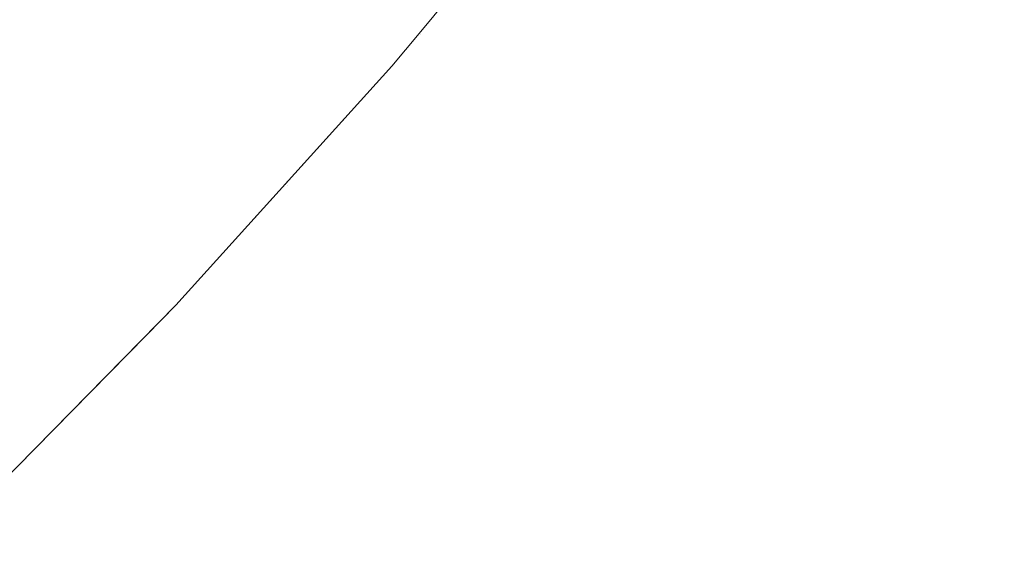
# Model space of a CAD drawing. Header units: centimetres. Extents: x -35.1 to 36.2, y 3.4 to 5.2.
# Tile 236 of 256: x 12.2154 to 12.2418, y 3.7787 to 3.7927. Entities that reach past the tile are written whole.
import ezdxf

# ---------------------------------------------------------------- set-up
doc = ezdxf.new("R2010")
doc.units = ezdxf.units.CM
doc.header["$LTSCALE"] = 2.54
doc.layers.add('Lucido design-1', color=7, linetype='Continuous')

# ---------------------------------------------------------------- blocks, each defined once
blk = doc.blocks.new('Gruppo-4-1')
at = {"color": 7, "linetype": 'Continuous', "lineweight": 9}
blk.add_3dface([(-34.952766, 5.100212, -1872.215514), (-34.952766, 3.500212, -1872.215514), (36.079692, 3.500212, -1872.215514), (36.079692, 5.100212, -1872.215514)], dxfattribs=at)
for points, invisible_edges in [([(36.079692, 5.100212, -1873.015514), (36.079692, 3.500212, -1873.015514), (12.189936, 3.635582, -1873.015514), (12.20771, 3.643118, -1873.015514)], 10), ([(36.079692, 5.100212, -1873.015514), (12.20771, 3.643118, -1873.015514), (12.224572, 3.651133, -1873.015514)], 9), ([(36.079692, 5.100212, -1873.015514), (12.224572, 3.651133, -1873.015514), (12.22936, 3.653664, -1873.015514)], 9), ([(12.22936, 3.653664, -1873.015514), (12.240507, 3.659557, -1873.015514), (36.079692, 5.100212, -1873.015514)], 10), ([(36.079692, 5.100212, -1873.015514), (12.240507, 3.659557, -1873.015514), (12.255509, 3.668325, -1873.015514)], 9), ([(12.229506, 3.796367, -1872.713294), (12.23074, 3.797853, -1872.715514), (12.226133, 3.792313, -1872.715514), (12.226121, 3.792313, -1872.713294)], 13), ([(12.226163, 3.792293, -1872.917089), (12.226133, 3.792313, -1872.915514), (12.23074, 3.797853, -1872.915514), (12.229548, 3.796348, -1872.917089)], 13), ([(12.226133, 3.792313, -1872.715514), (12.23074, 3.797853, -1872.715514), (12.23074, 3.797853, -1872.915514), (12.226133, 3.792313, -1872.915514)], 10), ([(12.238014, 3.792502, -1872.953311), (12.237115, 3.792911, -1872.951323), (12.240433, 3.797104, -1872.951323), (12.241345, 3.796712, -1872.953311)], 15), ([(12.225431, 3.792644, -1872.704243), (12.225107, 3.792799, -1872.701944), (12.228476, 3.796835, -1872.701944), (12.228805, 3.796685, -1872.704243)], 15), ([(12.217177, 3.796598, -1872.676402), (12.218241, 3.796088, -1872.678705), (12.214805, 3.792185, -1872.678705), (12.213758, 3.792714, -1872.676402)], 15), ([(12.228805, 3.796685, -1872.704243), (12.229071, 3.796564, -1872.706529), (12.225693, 3.792518, -1872.706529), (12.225431, 3.792644, -1872.704243)], 15), ([(12.241345, 3.796712, -1872.953311), (12.242321, 3.796292, -1872.955309), (12.238976, 3.792065, -1872.955309), (12.238014, 3.792502, -1872.953311)], 15), ([(12.225894, 3.792422, -1872.7088), (12.225693, 3.792518, -1872.706529), (12.229071, 3.796564, -1872.706529), (12.229276, 3.796472, -1872.7088)], 15), ([(12.229276, 3.796472, -1872.7088), (12.22942, 3.796406, -1872.711056), (12.226037, 3.792354, -1872.711056), (12.225894, 3.792422, -1872.7088)], 15), ([(12.226121, 3.792313, -1872.713294), (12.226037, 3.792354, -1872.711056), (12.22942, 3.796406, -1872.711056), (12.229506, 3.796367, -1872.713294)], 15), ([(12.229548, 3.796348, -1872.917089), (12.229591, 3.796328, -1872.918688), (12.226205, 3.792273, -1872.918688), (12.226163, 3.792293, -1872.917089)], 15), ([(12.226278, 3.792238, -1872.920311), (12.226205, 3.792273, -1872.918688), (12.229591, 3.796328, -1872.918688), (12.229665, 3.796295, -1872.920311)], 15), ([(12.215783, 3.791691, -1872.681018), (12.214805, 3.792185, -1872.678705), (12.218241, 3.796088, -1872.678705), (12.219235, 3.795612, -1872.681018)], 15), ([(12.229665, 3.796295, -1872.920311), (12.229771, 3.796246, -1872.921959), (12.226383, 3.792188, -1872.921959), (12.226278, 3.792238, -1872.920311)], 15), ([(12.22652, 3.792122, -1872.923631), (12.226383, 3.792188, -1872.921959), (12.229771, 3.796246, -1872.921959), (12.229911, 3.796183, -1872.923631)], 15), ([(12.229911, 3.796183, -1872.923631), (12.230085, 3.796104, -1872.925326), (12.226692, 3.79204, -1872.925326), (12.22652, 3.792122, -1872.923631)], 15), ([(12.2269, 3.79194, -1872.927046), (12.226692, 3.79204, -1872.925326), (12.230085, 3.796104, -1872.925326), (12.230296, 3.796008, -1872.927046)], 15), ([(12.240002, 3.791599, -1872.957318), (12.238976, 3.792065, -1872.955309), (12.242321, 3.796292, -1872.955309), (12.243361, 3.795844, -1872.957318)], 15), ([(12.230296, 3.796008, -1872.927046), (12.230545, 3.795895, -1872.928788), (12.227145, 3.791822, -1872.928788), (12.2269, 3.79194, -1872.927046)], 15), ([(12.22743, 3.791686, -1872.930554), (12.227145, 3.791822, -1872.928788), (12.230545, 3.795895, -1872.928788), (12.230834, 3.795764, -1872.930554)], 15), ([(12.243361, 3.795844, -1872.957318), (12.244469, 3.795367, -1872.959334), (12.241094, 3.791103, -1872.959334), (12.240002, 3.791599, -1872.957318)], 15), ([(12.219235, 3.795612, -1872.681018), (12.22016, 3.795169, -1872.683339), (12.216693, 3.791231, -1872.683339), (12.215783, 3.791691, -1872.681018)], 15), ([(12.230834, 3.795764, -1872.930554), (12.231164, 3.795614, -1872.932342), (12.227755, 3.79153, -1872.932342), (12.22743, 3.791686, -1872.930554)], 15), ([(12.228122, 3.791354, -1872.934153), (12.227755, 3.79153, -1872.932342), (12.231164, 3.795614, -1872.932342), (12.231537, 3.795444, -1872.934153)], 15), ([(12.231537, 3.795444, -1872.934153), (12.231955, 3.795255, -1872.935985), (12.228534, 3.791157, -1872.935985), (12.228122, 3.791354, -1872.934153)], 15), ([(12.228991, 3.790938, -1872.937837), (12.228534, 3.791157, -1872.935985), (12.231955, 3.795255, -1872.935985), (12.232419, 3.795044, -1872.937837)], 15), ([(12.242254, 3.790576, -1872.961357), (12.241094, 3.791103, -1872.959334), (12.244469, 3.795367, -1872.959334), (12.245645, 3.794861, -1872.961357)], 15), ([(12.217535, 3.790806, -1872.685667), (12.216693, 3.791231, -1872.683339), (12.22016, 3.795169, -1872.683339), (12.221015, 3.794759, -1872.685667)], 15), ([(12.232419, 3.795044, -1872.937837), (12.232931, 3.794811, -1872.939711), (12.229495, 3.790697, -1872.939711), (12.228991, 3.790938, -1872.937837)], 15), ([(12.221015, 3.794759, -1872.685667), (12.221801, 3.794383, -1872.687998), (12.218309, 3.790415, -1872.687998), (12.217535, 3.790806, -1872.685667)], 15), ([(12.230049, 3.790431, -1872.941603), (12.229495, 3.790697, -1872.939711), (12.232931, 3.794811, -1872.939711), (12.233493, 3.794556, -1872.941603)], 15), ([(12.233493, 3.794556, -1872.941603), (12.234106, 3.794277, -1872.943514), (12.230654, 3.790142, -1872.943514), (12.230049, 3.790431, -1872.941603)], 15), ([(12.219015, 3.790059, -1872.690331), (12.218309, 3.790415, -1872.687998), (12.221801, 3.794383, -1872.687998), (12.222519, 3.794039, -1872.690331)], 15), ([(12.231311, 3.789827, -1872.945443), (12.230654, 3.790142, -1872.943514), (12.234106, 3.794277, -1872.943514), (12.234774, 3.793974, -1872.945443)], 15), ([(12.222519, 3.794039, -1872.690331), (12.223169, 3.793727, -1872.692664), (12.219655, 3.789736, -1872.692664), (12.219015, 3.790059, -1872.690331)], 15), ([(12.234774, 3.793974, -1872.945443), (12.235496, 3.793646, -1872.947388), (12.232023, 3.789486, -1872.947388), (12.231311, 3.789827, -1872.945443)], 15), ([(12.220228, 3.789446, -1872.694993), (12.219655, 3.789736, -1872.692664), (12.223169, 3.793727, -1872.692664), (12.223752, 3.793448, -1872.694993)], 15), ([(12.223752, 3.793448, -1872.694993), (12.224268, 3.793201, -1872.697318), (12.220737, 3.789189, -1872.697318), (12.220228, 3.789446, -1872.694993)], 15), ([(12.232791, 3.789118, -1872.949348), (12.232023, 3.789486, -1872.947388), (12.235496, 3.793646, -1872.947388), (12.236276, 3.793292, -1872.949348)], 15), ([(12.221181, 3.788965, -1872.699636), (12.220737, 3.789189, -1872.697318), (12.224268, 3.793201, -1872.697318), (12.22472, 3.792984, -1872.699636)], 15), ([(12.236276, 3.793292, -1872.949348), (12.237115, 3.792911, -1872.951323), (12.233617, 3.788722, -1872.951323), (12.232791, 3.789118, -1872.949348)], 15), ([(12.22472, 3.792984, -1872.699636), (12.225107, 3.792799, -1872.701944), (12.221562, 3.788772, -1872.701944), (12.221181, 3.788965, -1872.699636)], 15), ([(12.234503, 3.788298, -1872.953311), (12.233617, 3.788722, -1872.951323), (12.237115, 3.792911, -1872.951323), (12.238014, 3.792502, -1872.953311)], 15), ([(12.221881, 3.788611, -1872.704243), (12.221562, 3.788772, -1872.701944), (12.225107, 3.792799, -1872.701944), (12.225431, 3.792644, -1872.704243)], 15), ([(12.225431, 3.792644, -1872.704243), (12.225693, 3.792518, -1872.706529), (12.222139, 3.788481, -1872.706529), (12.221881, 3.788611, -1872.704243)], 15), ([(12.222337, 3.788381, -1872.7088), (12.222139, 3.788481, -1872.706529), (12.225693, 3.792518, -1872.706529), (12.225894, 3.792422, -1872.7088)], 15), ([(12.225894, 3.792422, -1872.7088), (12.226037, 3.792354, -1872.711056), (12.222477, 3.78831, -1872.711056), (12.222337, 3.788381, -1872.7088)], 15), ([(12.238014, 3.792502, -1872.953311), (12.238976, 3.792065, -1872.955309), (12.235451, 3.787844, -1872.955309), (12.234503, 3.788298, -1872.953311)], 15), ([(12.212158, 3.787783, -1872.681018), (12.211196, 3.788295, -1872.678705), (12.214805, 3.792185, -1872.678705), (12.215783, 3.791691, -1872.681018)], 15), ([(12.22256, 3.788268, -1872.713294), (12.222477, 3.78831, -1872.711056), (12.226037, 3.792354, -1872.711056), (12.226121, 3.792313, -1872.713294)], 15), ([(12.225402, 3.791434, -1872.715514), (12.22256, 3.788268, -1872.713294), (12.226121, 3.792313, -1872.713294)], 11), ([(12.225402, 3.791434, -1872.915514), (12.226163, 3.792293, -1872.917089), (12.222601, 3.788248, -1872.917089)], 11), ([(12.226163, 3.792293, -1872.917089), (12.226205, 3.792273, -1872.918688), (12.222643, 3.788226, -1872.918688), (12.222601, 3.788248, -1872.917089)], 15), ([(12.222715, 3.78819, -1872.920311), (12.222643, 3.788226, -1872.918688), (12.226205, 3.792273, -1872.918688), (12.226278, 3.792238, -1872.920311)], 15), ([(12.226278, 3.792238, -1872.920311), (12.226383, 3.792188, -1872.921959), (12.222818, 3.788138, -1872.921959), (12.222715, 3.78819, -1872.920311)], 15), ([(12.222953, 3.78807, -1872.923631), (12.222818, 3.788138, -1872.921959), (12.226383, 3.792188, -1872.921959), (12.22652, 3.792122, -1872.923631)], 15), ([(12.22652, 3.792122, -1872.923631), (12.226692, 3.79204, -1872.925326), (12.223122, 3.787985, -1872.925326), (12.222953, 3.78807, -1872.923631)], 15), ([(12.225402, 3.791434, -1872.915514), (12.226133, 3.792313, -1872.915514), (12.226163, 3.792293, -1872.917089)], 10), ([(12.226133, 3.792313, -1872.915514), (12.225402, 3.791434, -1872.915514), (12.225402, 3.791434, -1872.715514), (12.226133, 3.792313, -1872.715514)], 10), ([(12.226121, 3.792313, -1872.713294), (12.226133, 3.792313, -1872.715514), (12.225402, 3.791434, -1872.715514)], 9), ([(12.223327, 3.787881, -1872.927046), (12.223122, 3.787985, -1872.925326), (12.226692, 3.79204, -1872.925326), (12.2269, 3.79194, -1872.927046)], 15), ([(12.2269, 3.79194, -1872.927046), (12.227145, 3.791822, -1872.928788), (12.223569, 3.787759, -1872.928788), (12.223327, 3.787881, -1872.927046)], 15), ([(12.236462, 3.787359, -1872.957318), (12.235451, 3.787844, -1872.955309), (12.238976, 3.792065, -1872.955309), (12.240002, 3.791599, -1872.957318)], 15), ([(12.215783, 3.791691, -1872.681018), (12.216693, 3.791231, -1872.683339), (12.213053, 3.787307, -1872.683339), (12.212158, 3.787783, -1872.681018)], 15), ([(12.223848, 3.787618, -1872.930554), (12.223569, 3.787759, -1872.928788), (12.227145, 3.791822, -1872.928788), (12.22743, 3.791686, -1872.930554)], 15), ([(12.22743, 3.791686, -1872.930554), (12.227755, 3.79153, -1872.932342), (12.224168, 3.787456, -1872.932342), (12.223848, 3.787618, -1872.930554)], 15), ([(12.240002, 3.791599, -1872.957318), (12.241094, 3.791103, -1872.959334), (12.237538, 3.786844, -1872.959334), (12.236462, 3.787359, -1872.957318)], 15), ([(12.222554, 3.788285, -1872.915514), (12.21962, 3.785039, -1872.915514), (12.21962, 3.785039, -1872.715514), (12.225402, 3.791434, -1872.715514)], 10), ([(12.22256, 3.788268, -1872.713294), (12.225402, 3.791434, -1872.715514), (12.21962, 3.785039, -1872.715514)], 9), ([(12.222601, 3.788248, -1872.917089), (12.222554, 3.788285, -1872.915514), (12.225402, 3.791434, -1872.915514)], 9), ([(12.225402, 3.791434, -1872.715514), (12.225402, 3.791434, -1872.915514), (12.222554, 3.788285, -1872.915514)], 9), ([(12.22453, 3.787274, -1872.934153), (12.224168, 3.787456, -1872.932342), (12.227755, 3.79153, -1872.932342), (12.228122, 3.791354, -1872.934153)], 15), ([(12.228122, 3.791354, -1872.934153), (12.228534, 3.791157, -1872.935985), (12.224935, 3.787069, -1872.935985), (12.22453, 3.787274, -1872.934153)], 15), ([(12.21388, 3.786867, -1872.685667), (12.213053, 3.787307, -1872.683339), (12.216693, 3.791231, -1872.683339), (12.217535, 3.790806, -1872.685667)], 15), ([(12.225385, 3.786842, -1872.937837), (12.224935, 3.787069, -1872.935985), (12.228534, 3.791157, -1872.935985), (12.228991, 3.790938, -1872.937837)], 15), ([(12.238681, 3.786296, -1872.961357), (12.237538, 3.786844, -1872.959334), (12.241094, 3.791103, -1872.959334), (12.242254, 3.790576, -1872.961357)], 15), ([(12.217535, 3.790806, -1872.685667), (12.218309, 3.790415, -1872.687998), (12.214641, 3.786462, -1872.687998), (12.21388, 3.786867, -1872.685667)], 15), ([(12.228991, 3.790938, -1872.937837), (12.229495, 3.790697, -1872.939711), (12.225881, 3.786591, -1872.939711), (12.225385, 3.786842, -1872.937837)], 15), ([(12.226426, 3.786316, -1872.941603), (12.225881, 3.786591, -1872.939711), (12.229495, 3.790697, -1872.939711), (12.230049, 3.790431, -1872.941603)], 15), ([(12.242254, 3.790576, -1872.961357), (12.243483, 3.790018, -1872.963384), (12.239892, 3.785716, -1872.963384), (12.238681, 3.786296, -1872.961357)], 15), ([(12.215335, 3.786093, -1872.690331), (12.214641, 3.786462, -1872.687998), (12.218309, 3.790415, -1872.687998), (12.219015, 3.790059, -1872.690331)], 15), ([(12.230049, 3.790431, -1872.941603), (12.230654, 3.790142, -1872.943514), (12.227021, 3.786016, -1872.943514), (12.226426, 3.786316, -1872.941603)], 15), ([(12.219015, 3.790059, -1872.690331), (12.219655, 3.789736, -1872.692664), (12.215964, 3.785758, -1872.692664), (12.215335, 3.786093, -1872.690331)], 15), ([(12.227668, 3.785689, -1872.945443), (12.227021, 3.786016, -1872.943514), (12.230654, 3.790142, -1872.943514), (12.231311, 3.789827, -1872.945443)], 15), ([(12.241173, 3.785103, -1872.965413), (12.239892, 3.785716, -1872.963384), (12.243483, 3.790018, -1872.963384), (12.244783, 3.789427, -1872.965413)], 15), ([(12.216528, 3.785458, -1872.694993), (12.215964, 3.785758, -1872.692664), (12.219655, 3.789736, -1872.692664), (12.220228, 3.789446, -1872.694993)], 15), ([(12.231311, 3.789827, -1872.945443), (12.232023, 3.789486, -1872.947388), (12.228369, 3.785335, -1872.947388), (12.227668, 3.785689, -1872.945443)], 15), ([(12.229125, 3.784953, -1872.949348), (12.228369, 3.785335, -1872.947388), (12.232023, 3.789486, -1872.947388), (12.232791, 3.789118, -1872.949348)], 15), ([(12.220228, 3.789446, -1872.694993), (12.220737, 3.789189, -1872.697318), (12.217028, 3.785192, -1872.697318), (12.216528, 3.785458, -1872.694993)], 15), ([(12.244783, 3.789427, -1872.965413), (12.246156, 3.788804, -1872.967443), (12.242525, 3.784455, -1872.967443), (12.241173, 3.785103, -1872.965413)], 15), ([(12.217465, 3.784959, -1872.699636), (12.217028, 3.785192, -1872.697318), (12.220737, 3.789189, -1872.697318), (12.221181, 3.788965, -1872.699636)], 15), ([(12.221181, 3.788965, -1872.699636), (12.221562, 3.788772, -1872.701944), (12.21784, 3.78476, -1872.701944), (12.217465, 3.784959, -1872.699636)], 15), ([(12.232791, 3.789118, -1872.949348), (12.233617, 3.788722, -1872.951323), (12.229938, 3.784543, -1872.951323), (12.229125, 3.784953, -1872.949348)], 15), ([(12.218153, 3.784593, -1872.704243), (12.21784, 3.78476, -1872.701944), (12.221562, 3.788772, -1872.701944), (12.221881, 3.788611, -1872.704243)], 15), ([(12.23081, 3.784102, -1872.953311), (12.229938, 3.784543, -1872.951323), (12.233617, 3.788722, -1872.951323), (12.234503, 3.788298, -1872.953311)], 15), ([(12.221881, 3.788611, -1872.704243), (12.222139, 3.788481, -1872.706529), (12.218407, 3.784458, -1872.706529), (12.218153, 3.784593, -1872.704243)], 15), ([(12.218602, 3.784354, -1872.7088), (12.218407, 3.784458, -1872.706529), (12.222139, 3.788481, -1872.706529), (12.222337, 3.788381, -1872.7088)], 15), ([(12.222337, 3.788381, -1872.7088), (12.222477, 3.78831, -1872.711056), (12.218739, 3.784281, -1872.711056), (12.218602, 3.784354, -1872.7088)], 15), ([(12.218821, 3.784238, -1872.713294), (12.218739, 3.784281, -1872.711056), (12.222477, 3.78831, -1872.711056), (12.22256, 3.788268, -1872.713294)], 15), ([(12.21962, 3.785039, -1872.715514), (12.218821, 3.784238, -1872.713294), (12.22256, 3.788268, -1872.713294)], 11), ([(12.222601, 3.788248, -1872.917089), (12.218861, 3.784216, -1872.917089), (12.21962, 3.785039, -1872.915514)], 11), ([(12.222601, 3.788248, -1872.917089), (12.222643, 3.788226, -1872.918688), (12.218902, 3.784194, -1872.918688), (12.218861, 3.784216, -1872.917089)], 15), ([(12.218973, 3.784157, -1872.920311), (12.218902, 3.784194, -1872.918688), (12.222643, 3.788226, -1872.918688), (12.222715, 3.78819, -1872.920311)], 15), ([(12.222715, 3.78819, -1872.920311), (12.222818, 3.788138, -1872.921959), (12.219074, 3.784103, -1872.921959), (12.218973, 3.784157, -1872.920311)], 15), ([(12.21962, 3.785039, -1872.915514), (12.222554, 3.788285, -1872.915514), (12.222601, 3.788248, -1872.917089)], 10), ([(12.234503, 3.788298, -1872.953311), (12.235451, 3.787844, -1872.955309), (12.231743, 3.783631, -1872.955309), (12.23081, 3.784102, -1872.953311)], 15), ([(12.219207, 3.784032, -1872.923631), (12.219074, 3.784103, -1872.921959), (12.222818, 3.788138, -1872.921959), (12.222953, 3.78807, -1872.923631)], 15), ([(12.222953, 3.78807, -1872.923631), (12.223122, 3.787985, -1872.925326), (12.219373, 3.783944, -1872.925326), (12.219207, 3.784032, -1872.923631)], 15), ([(12.219575, 3.783837, -1872.927046), (12.219373, 3.783944, -1872.925326), (12.223122, 3.787985, -1872.925326), (12.223327, 3.787881, -1872.927046)], 15), ([(12.223327, 3.787881, -1872.927046), (12.223569, 3.787759, -1872.928788), (12.219812, 3.78371, -1872.928788), (12.219575, 3.783837, -1872.927046)], 15), ([(12.220087, 3.783564, -1872.930554), (12.219812, 3.78371, -1872.928788), (12.223569, 3.787759, -1872.928788), (12.223848, 3.787618, -1872.930554)], 15), ([(12.223848, 3.787618, -1872.930554), (12.224168, 3.787456, -1872.932342), (12.220402, 3.783397, -1872.932342), (12.220087, 3.783564, -1872.930554)], 15), ([(12.232738, 3.783129, -1872.957318), (12.231743, 3.783631, -1872.955309), (12.235451, 3.787844, -1872.955309), (12.236462, 3.787359, -1872.957318)], 15), ([(12.220757, 3.783207, -1872.934153), (12.220402, 3.783397, -1872.932342), (12.224168, 3.787456, -1872.932342), (12.22453, 3.787274, -1872.934153)], 15), ([(12.236462, 3.787359, -1872.957318), (12.237538, 3.786844, -1872.959334), (12.233797, 3.782594, -1872.959334), (12.232738, 3.783129, -1872.957318)], 15), ([(12.22453, 3.787274, -1872.934153), (12.224935, 3.787069, -1872.935985), (12.221155, 3.782995, -1872.935985), (12.220757, 3.783207, -1872.934153)], 15), ([(12.221598, 3.78276, -1872.937837), (12.221155, 3.782995, -1872.935985), (12.224935, 3.787069, -1872.935985), (12.225385, 3.786842, -1872.937837)], 15), ([(12.225385, 3.786842, -1872.937837), (12.225881, 3.786591, -1872.939711), (12.222086, 3.7825, -1872.939711), (12.221598, 3.78276, -1872.937837)], 15), ([(12.234922, 3.782026, -1872.961357), (12.233797, 3.782594, -1872.959334), (12.237538, 3.786844, -1872.959334), (12.238681, 3.786296, -1872.961357)], 15), ([(12.222622, 3.782215, -1872.941603), (12.222086, 3.7825, -1872.939711), (12.225881, 3.786591, -1872.939711), (12.226426, 3.786316, -1872.941603)], 15), ([(12.226426, 3.786316, -1872.941603), (12.227021, 3.786016, -1872.943514), (12.223207, 3.781904, -1872.943514), (12.222622, 3.782215, -1872.941603)], 15), ([(12.238681, 3.786296, -1872.961357), (12.239892, 3.785716, -1872.963384), (12.236113, 3.781424, -1872.963384), (12.234922, 3.782026, -1872.961357)], 15), ([(12.215335, 3.786093, -1872.690331), (12.215964, 3.785758, -1872.692664), (12.212095, 3.781799, -1872.692664), (12.211477, 3.782146, -1872.690331)], 15), ([(12.223843, 3.781565, -1872.945443), (12.223207, 3.781904, -1872.943514), (12.227021, 3.786016, -1872.943514), (12.227668, 3.785689, -1872.945443)], 15), ([(12.212648, 3.781489, -1872.694993), (12.212095, 3.781799, -1872.692664), (12.215964, 3.785758, -1872.692664), (12.216528, 3.785458, -1872.694993)], 15), ([(12.227668, 3.785689, -1872.945443), (12.228369, 3.785335, -1872.947388), (12.224532, 3.781199, -1872.947388), (12.223843, 3.781565, -1872.945443)], 15), ([(12.237374, 3.780787, -1872.965413), (12.236113, 3.781424, -1872.963384), (12.239892, 3.785716, -1872.963384), (12.241173, 3.785103, -1872.965413)], 15), ([(12.216528, 3.785458, -1872.694993), (12.217028, 3.785192, -1872.697318), (12.213139, 3.781214, -1872.697318), (12.212648, 3.781489, -1872.694993)], 15), ([(12.225275, 3.780803, -1872.949348), (12.224532, 3.781199, -1872.947388), (12.228369, 3.785335, -1872.947388), (12.229125, 3.784953, -1872.949348)], 15), ([(12.213568, 3.780973, -1872.699636), (12.213139, 3.781214, -1872.697318), (12.217028, 3.785192, -1872.697318), (12.217465, 3.784959, -1872.699636)], 15), ([(12.21962, 3.785039, -1872.915514), (12.214902, 3.780236, -1872.915514), (12.21336, 3.778666, -1872.715514), (12.218833, 3.784238, -1872.715514)], 10), ([(12.214939, 3.780205, -1872.917089), (12.214902, 3.780236, -1872.915514), (12.21962, 3.785039, -1872.915514), (12.218861, 3.784216, -1872.917089)], 13), ([(12.21962, 3.785039, -1872.715514), (12.218833, 3.784238, -1872.715514), (12.218821, 3.784238, -1872.713294)], 10), ([(12.218833, 3.784238, -1872.715514), (12.21962, 3.785039, -1872.715514), (12.21962, 3.785039, -1872.915514)], 10), ([(12.241173, 3.785103, -1872.965413), (12.242525, 3.784455, -1872.967443), (12.238705, 3.780115, -1872.967443), (12.237374, 3.780787, -1872.965413)], 15), ([(12.217465, 3.784959, -1872.699636), (12.21784, 3.78476, -1872.701944), (12.213936, 3.780767, -1872.701944), (12.213568, 3.780973, -1872.699636)], 15), ([(12.214244, 3.780594, -1872.704243), (12.213936, 3.780767, -1872.701944), (12.21784, 3.78476, -1872.701944), (12.218153, 3.784593, -1872.704243)], 15), ([(12.229125, 3.784953, -1872.949348), (12.229938, 3.784543, -1872.951323), (12.226074, 3.780378, -1872.951323), (12.225275, 3.780803, -1872.949348)], 15), ([(12.218153, 3.784593, -1872.704243), (12.218407, 3.784458, -1872.706529), (12.214493, 3.780455, -1872.706529), (12.214244, 3.780594, -1872.704243)], 15), ([(12.214685, 3.780347, -1872.7088), (12.214493, 3.780455, -1872.706529), (12.218407, 3.784458, -1872.706529), (12.218602, 3.784354, -1872.7088)], 15), ([(12.226932, 3.779922, -1872.953311), (12.226074, 3.780378, -1872.951323), (12.229938, 3.784543, -1872.951323), (12.23081, 3.784102, -1872.953311)], 15), ([(12.24395, 3.783772, -1872.96947), (12.240107, 3.779407, -1872.96947), (12.238705, 3.780115, -1872.967443), (12.242525, 3.784455, -1872.967443)], 15), ([(12.218821, 3.784238, -1872.713294), (12.218833, 3.784238, -1872.715514), (12.21336, 3.778666, -1872.715514), (12.2149, 3.780227, -1872.713294)], 13), ([(12.218602, 3.784354, -1872.7088), (12.218739, 3.784281, -1872.711056), (12.21482, 3.780272, -1872.711056), (12.214685, 3.780347, -1872.7088)], 15), ([(12.2149, 3.780227, -1872.713294), (12.21482, 3.780272, -1872.711056), (12.218739, 3.784281, -1872.711056), (12.218821, 3.784238, -1872.713294)], 15), ([(12.218861, 3.784216, -1872.917089), (12.218902, 3.784194, -1872.918688), (12.21498, 3.780182, -1872.918688), (12.214939, 3.780205, -1872.917089)], 15), ([(12.215049, 3.780143, -1872.920311), (12.21498, 3.780182, -1872.918688), (12.218902, 3.784194, -1872.918688), (12.218973, 3.784157, -1872.920311)], 15), ([(12.218973, 3.784157, -1872.920311), (12.219074, 3.784103, -1872.921959), (12.215149, 3.780087, -1872.921959), (12.215049, 3.780143, -1872.920311)], 15), ([(12.215279, 3.780014, -1872.923631), (12.215149, 3.780087, -1872.921959), (12.219074, 3.784103, -1872.921959), (12.219207, 3.784032, -1872.923631)], 15), ([(12.219207, 3.784032, -1872.923631), (12.219373, 3.783944, -1872.925326), (12.215442, 3.779922, -1872.925326), (12.215279, 3.780014, -1872.923631)], 15), ([(12.21564, 3.779812, -1872.927046), (12.215442, 3.779922, -1872.925326), (12.219373, 3.783944, -1872.925326), (12.219575, 3.783837, -1872.927046)], 15), ([(12.23081, 3.784102, -1872.953311), (12.231743, 3.783631, -1872.955309), (12.227848, 3.779434, -1872.955309), (12.226932, 3.779922, -1872.953311)], 15), ([(12.219575, 3.783837, -1872.927046), (12.219812, 3.78371, -1872.928788), (12.215873, 3.779681, -1872.928788), (12.21564, 3.779812, -1872.927046)], 15), ([(12.216143, 3.77953, -1872.930554), (12.215873, 3.779681, -1872.928788), (12.219812, 3.78371, -1872.928788), (12.220087, 3.783564, -1872.930554)], 15), ([(12.245449, 3.783054, -1872.971493), (12.241583, 3.778662, -1872.971493), (12.240107, 3.779407, -1872.96947), (12.24395, 3.783772, -1872.96947)], 15), ([(12.220087, 3.783564, -1872.930554), (12.220402, 3.783397, -1872.932342), (12.216452, 3.779356, -1872.932342), (12.216143, 3.77953, -1872.930554)], 15), ([(12.216801, 3.779161, -1872.934153), (12.216452, 3.779356, -1872.932342), (12.220402, 3.783397, -1872.932342), (12.220757, 3.783207, -1872.934153)], 15), ([(12.228827, 3.778913, -1872.957318), (12.227848, 3.779434, -1872.955309), (12.231743, 3.783631, -1872.955309), (12.232738, 3.783129, -1872.957318)], 15), ([(12.220757, 3.783207, -1872.934153), (12.221155, 3.782995, -1872.935985), (12.217192, 3.778941, -1872.935985), (12.216801, 3.779161, -1872.934153)], 15), ([(12.217627, 3.778698, -1872.937837), (12.217192, 3.778941, -1872.935985), (12.221155, 3.782995, -1872.935985), (12.221598, 3.78276, -1872.937837)], 15), ([(12.232738, 3.783129, -1872.957318), (12.233797, 3.782594, -1872.959334), (12.229868, 3.778359, -1872.959334), (12.228827, 3.778913, -1872.957318)], 15), ([(12.247023, 3.7823, -1872.973508), (12.243132, 3.777879, -1872.973508), (12.241583, 3.778662, -1872.971493), (12.245449, 3.783054, -1872.971493)], 15), ([(12.221598, 3.78276, -1872.937837), (12.222086, 3.7825, -1872.939711), (12.218106, 3.778429, -1872.939711), (12.217627, 3.778698, -1872.937837)], 15), ([(12.218632, 3.778134, -1872.941603), (12.218106, 3.778429, -1872.939711), (12.222086, 3.7825, -1872.939711), (12.222622, 3.782215, -1872.941603)], 15), ([(12.230973, 3.777771, -1872.961357), (12.229868, 3.778359, -1872.959334), (12.233797, 3.782594, -1872.959334), (12.234922, 3.782026, -1872.961357)], 15), ([(12.222622, 3.782215, -1872.941603), (12.223207, 3.781904, -1872.943514), (12.219207, 3.777812, -1872.943514), (12.218632, 3.778134, -1872.941603)], 15), ([(12.219831, 3.777462, -1872.945443), (12.219207, 3.777812, -1872.943514), (12.223207, 3.781904, -1872.943514), (12.223843, 3.781565, -1872.945443)], 15), ([(12.234922, 3.782026, -1872.961357), (12.236113, 3.781424, -1872.963384), (12.232145, 3.777147, -1872.963384), (12.230973, 3.777771, -1872.961357)], 15), ([(12.223843, 3.781565, -1872.945443), (12.224532, 3.781199, -1872.947388), (12.220508, 3.777083, -1872.947388), (12.219831, 3.777462, -1872.945443)], 15), ([(12.233385, 3.776487, -1872.965413), (12.232145, 3.777147, -1872.963384), (12.236113, 3.781424, -1872.963384), (12.237374, 3.780787, -1872.965413)], 15), ([(12.221238, 3.776673, -1872.949348), (12.220508, 3.777083, -1872.947388), (12.224532, 3.781199, -1872.947388), (12.225275, 3.780803, -1872.949348)], 15), ([(12.225275, 3.780803, -1872.949348), (12.226074, 3.780378, -1872.951323), (12.222023, 3.776233, -1872.951323), (12.221238, 3.776673, -1872.949348)], 15), ([(12.237374, 3.780787, -1872.965413), (12.238705, 3.780115, -1872.967443), (12.234693, 3.775791, -1872.967443), (12.233385, 3.776487, -1872.965413)], 15), ([(12.222865, 3.775761, -1872.953311), (12.222023, 3.776233, -1872.951323), (12.226074, 3.780378, -1872.951323), (12.226932, 3.779922, -1872.953311)], 15), ([(12.215279, 3.780014, -1872.923631), (12.215442, 3.779922, -1872.925326), (12.211327, 3.775926, -1872.925326), (12.211167, 3.776021, -1872.923631)], 15), ([(12.234693, 3.775791, -1872.967443), (12.238705, 3.780115, -1872.967443), (12.240107, 3.779407, -1872.96947), (12.236072, 3.775057, -1872.96947)], 15), ([(12.211521, 3.775812, -1872.927046), (12.211327, 3.775926, -1872.925326), (12.215442, 3.779922, -1872.925326), (12.21564, 3.779812, -1872.927046)], 15), ([(12.21564, 3.779812, -1872.927046), (12.215873, 3.779681, -1872.928788), (12.211749, 3.775677, -1872.928788), (12.211521, 3.775812, -1872.927046)], 15), ([(12.226932, 3.779922, -1872.953311), (12.227848, 3.779434, -1872.955309), (12.223765, 3.775256, -1872.955309), (12.222865, 3.775761, -1872.953311)], 15), ([(12.212015, 3.77552, -1872.930554), (12.211749, 3.775677, -1872.928788), (12.215873, 3.779681, -1872.928788), (12.216143, 3.77953, -1872.930554)], 15), ([(12.216143, 3.77953, -1872.930554), (12.216452, 3.779356, -1872.932342), (12.212317, 3.775341, -1872.932342), (12.212015, 3.77552, -1872.930554)], 15), ([(12.21266, 3.775139, -1872.934153), (12.212317, 3.775341, -1872.932342), (12.216452, 3.779356, -1872.932342), (12.216801, 3.779161, -1872.934153)], 15), ([(12.224726, 3.774718, -1872.957318), (12.223765, 3.775256, -1872.955309), (12.227848, 3.779434, -1872.955309), (12.228827, 3.778913, -1872.957318)], 15), ([(12.236072, 3.775057, -1872.96947), (12.240107, 3.779407, -1872.96947), (12.241583, 3.778662, -1872.971493), (12.237522, 3.774285, -1872.971493)], 15), ([(12.216801, 3.779161, -1872.934153), (12.217192, 3.778941, -1872.935985), (12.213043, 3.774913, -1872.935985), (12.21266, 3.775139, -1872.934153)], 15), ([(12.213043, 3.774913, -1872.935985), (12.217192, 3.778941, -1872.935985), (12.217627, 3.778698, -1872.937837), (12.213469, 3.774661, -1872.937837)], 15), ([(12.213469, 3.774661, -1872.937837), (12.217627, 3.778698, -1872.937837), (12.218106, 3.778429, -1872.939711), (12.21394, 3.774383, -1872.939711)], 15), ([(12.228827, 3.778913, -1872.957318), (12.229868, 3.778359, -1872.959334), (12.225748, 3.774145, -1872.959334), (12.224726, 3.774718, -1872.957318)], 15)]:
    blk.add_3dface(points, dxfattribs=dict(at, invisible_edges=invisible_edges))

msp = doc.modelspace()

# ---------------------------------------------------------------- block references
at = {"layer": 'Lucido design-1', "color": 7}
msp.add_blockref('Gruppo-4-1', (0, 0), dxfattribs=at)

doc.saveas('drawing.dxf')
